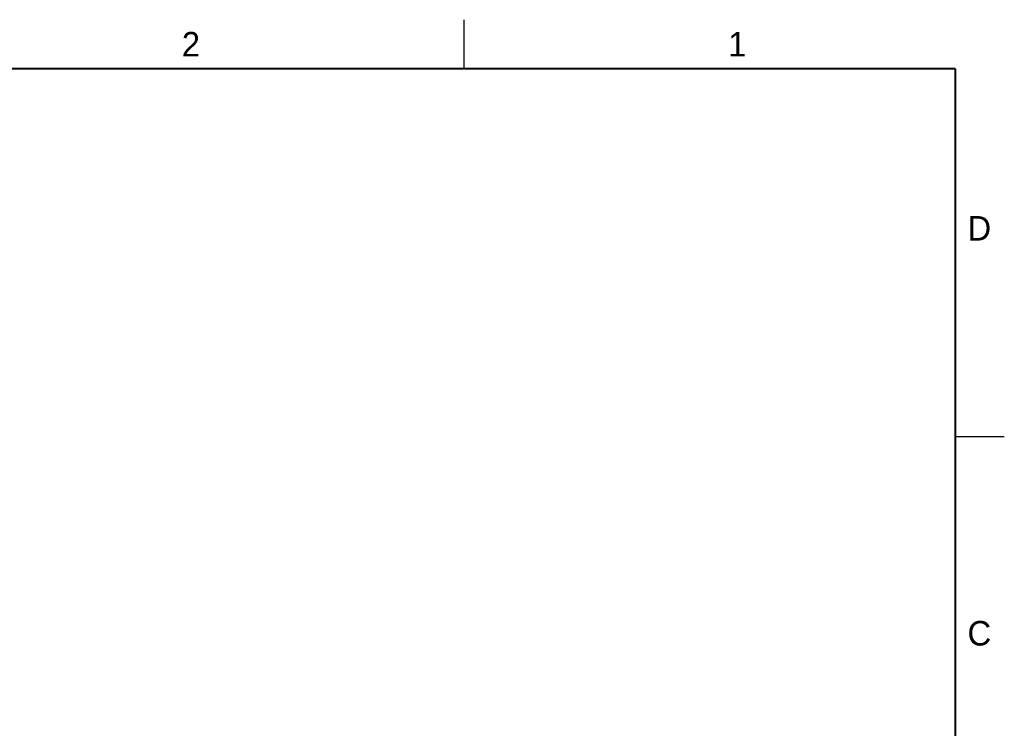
# Model space of a CAD drawing. Header units: inches. Extents: x 0 to 22, y 0 to 17.
# Tile 20 of 20: x 12 to 22, y 9.8 to 17. Entities that reach past the tile are written whole.
import ezdxf

# ---------------------------------------------------------------- set-up
doc = ezdxf.new("R2010")
doc.units = ezdxf.units.IN
doc.header["$LTSCALE"] = 1.21
doc.header["$MEASUREMENT"] = 0
doc.layers.get('0').update_dxf_attribs({"linetype": 'CONTINUOUS'})
doc.styles.add('TEXTSTYLE_2', font='txt')

msp = doc.modelspace()

# ---------------------------------------------------------------- linework, layer by layer
at = {"color": 2, "linetype": 'CONTINUOUS'}
for p, q in [((16.5, 16.5), (16.5, 17)), ((22, 12.75), (21.5, 12.75))]:
    msp.add_line(p, q, dxfattribs=at)
at = {"color": 7, "linetype": 'CONTINUOUS', "const_width": 0.02}
for points in [[(21.5, 16.5), (0.5, 16.5)], [(21.5, 0.5), (21.5, 16.5)]]:
    msp.add_lwpolyline(points, dxfattribs=at)

# ---------------------------------------------------------------- texts
at = {"color": 2, "linetype": 'CONTINUOUS', "char_height": 0.25, "width": 0.25, "attachment_point": 1, "line_spacing_factor": 0.9, "style": 'TEXTSTYLE_2'}
for s, insert in [('2', (13.625, 16.875)), ('1', (19.1875, 16.875)), ('D', (21.625, 15)), ('C', (21.625, 10.875))]:
    msp.add_mtext(s, dxfattribs=dict(at, insert=insert))

doc.saveas('drawing.dxf')
